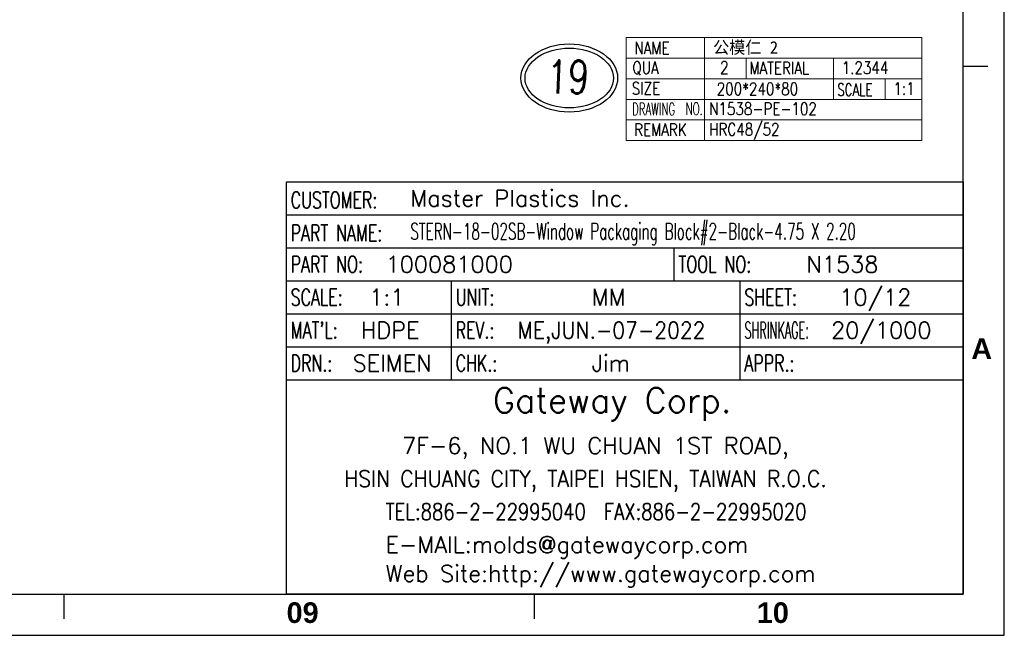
# Model space of a CAD drawing. Extents: x 2651 to 11825, y -3833 to 1075.
# Tile 23 of 256: x 3552 to 3791, y -3833 to -3684. Entities that reach past the tile are written whole.
import ezdxf
from ezdxf.enums import TextEntityAlignment as Align

# ---------------------------------------------------------------- set-up
doc = ezdxf.new("R2010")
doc.units = 0
doc.header["$LTSCALE"] = 10
doc.linetypes.add('PHANTOM', pattern=[2.5, 1.25, -0.25, 0.25, -0.25, 0.25, -0.25])
doc.layers.get('0').update_dxf_attribs({"linetype": 'CONTINUOUS'})
for name, color, linetype in [('BOX', 4, 'CONTINUOUS'), ('DEFAULT_3', 7, 'PHANTOM'), ('DIM', 3, 'CONTINUOUS'), ('DIM1', 3, 'CONTINUOUS')]:
    doc.layers.add(name, color=color, linetype=linetype)
doc.styles.add('china', font='txt')
doc.styles.add('romanc', font='romanc.shx')
doc.styles.add('ROMANS', font='romans.shx')
doc.styles.get("Standard").update_dxf_attribs({"font": 'romans.shx'})

# ---------------------------------------------------------------- blocks, each defined once
blk = doc.blocks.new('dg')
at = {"color": 4}
for p, q in [((1136, 138), (1130, 138)), ((912, 10), (912, 4)), ((1026, 10), (1026, 4))]:
    blk.add_line(p, q, dxfattribs=at)
at = {"color": 3}
blk.add_lwpolyline([(1130, 10), (966, 10), (966, 110), (1130, 110)], close=True, dxfattribs=at)
at = {"layer": 'BOX', "color": 3}
for points in [[(0, 0), (1140, 0), (1140, 820), (0, 820)], [(10, 10), (1130, 10), (1130, 810), (10, 810)]]:
    blk.add_lwpolyline(points, close=True, dxfattribs=at)
at = {"layer": 'DEFAULT_3', "color": 3, "linetype": 'Continuous'}
for p, q in [((966, 102), (1130, 102)), ((966, 94), (1130, 94)), ((1060, 86), (1060, 94)), ((966, 86), (1130, 86)), ((1006, 62), (1006, 86)), ((1076, 62), (1076, 86)), ((966, 78), (1130, 78)), ((966, 70), (1130, 70)), ((966, 62), (1130, 62))]:
    blk.add_line(p, q, dxfattribs=at)
at = {"color": 4, "char_height": 5, "attachment_point": 1}
for s, width, heights, insert in [('{\\fArial|b1|i0|c0|p34;\\C6;A}', 6, [0], (1132, 72)), ('{\\fArial|b1|i0|c0|p34;\\C6;09}', 8, [5.81], (966, 8)), ('{\\fArial|b1|i0|c0|p34;\\C6;10}', 8, [0], (1080, 8))]:
    blk.add_mtext_dynamic_manual_height_columns(s, width=width, gutter_width=12.5, heights=heights, dxfattribs=dict(at, insert=insert))
at = {"layer": 'DEFAULT_3', "color": 6, "linetype": 'Continuous'}
for s, width, p in [('CUSTOMER:', 0.7, (967, 103.58)), ('PART NAME:', 0.7, (967, 95.58)), ('PART NO:', 0.7, (967, 88)), ('TOOL NO:', 0.7, (1061, 88)), ('SCALE:', 0.7, (967, 80)), ('UNIT:', 0.7, (1007, 80)), ('SHEET:', 0.7, (1077, 80)), ("MAT'L:", 0.7, (967, 72)), ('REV.:', 0.7, (1007, 72)), ('SHRINKAGE:', 0.5, (1077, 72)), ('DRN.:', 0.7, (967, 64)), ('CHK.:', 0.7, (1007, 64)), ('APPR.:', 0.7, (1077, 64))]:
    blk.add_text(s, height=4, dxfattribs=dict(at, width=width)).set_placement(p)
at = {"layer": 'DEFAULT_3', "color": 7, "linetype": 'Continuous'}
blk.add_text('Gateway Corp.', height=6, dxfattribs=at).set_placement((1016, 54))
at = {"layer": 'DEFAULT_3', "color": 4, "linetype": 'Continuous'}
blk.add_text('7F-6, NO.1 WU CHUAN 1ST ROAD,', height=4, dxfattribs=at).set_placement((994, 44))
at = {"layer": 'DEFAULT_3', "color": 4, "linetype": 'Continuous', "width": 0.9}
blk.add_text('HSIN CHUANG CITY, TAIPEI HSIEN, TAIWAN R.O.C.', height=4, dxfattribs=at).set_placement((980, 36))
at = {"layer": 'DEFAULT_3', "color": 3, "linetype": 'Continuous', "width": 0.8}
blk.add_text('TEL:886-2-22995040  FAX:886-2-22995020', height=4, dxfattribs=at).set_placement((990, 28))
at = {"layer": 'DEFAULT_3', "color": 3, "linetype": 'Continuous'}
for s, p in [('E-MAIL:molds@gatewaycorp.com', (990, 20)), ('Web Site:http://www.gatewaycorp.com', (990, 13))]:
    blk.add_text(s, height=4, dxfattribs=at).set_placement(p)

msp = doc.modelspace()

# ---------------------------------------------------------------- linework, layer by layer
at = {"lineweight": 0}
for p, q in [((3770.684, -3688.358), (3698.985, -3688.358)), ((3698.985, -3688.358), (3698.985, -3713.358)), ((3717.982, -3688.358), (3717.982, -3713.358)), ((3770.684, -3688.358), (3770.684, -3713.358)), ((3770.684, -3693.358), (3698.985, -3693.358)), ((3728.075, -3693.358), (3728.075, -3698.358)), ((3749.254, -3693.358), (3749.254, -3703.358)), ((3770.684, -3698.358), (3698.985, -3698.358)), ((3761.768, -3698.358), (3761.768, -3703.358)), ((3770.684, -3703.358), (3698.985, -3703.358)), ((3770.684, -3708.358), (3698.985, -3708.358)), ((3770.684, -3713.358), (3698.985, -3713.358))]:
    msp.add_line(p, q, dxfattribs=at)
at = {"layer": 'DIM1'}
for major_axis, ratio in [((11.718, 0), 0.7055426), ((-10.721, 0), 0.6758257)]:
    msp.add_ellipse((3685.214, -3698.193), major_axis=major_axis, ratio=ratio, dxfattribs=at)

# ---------------------------------------------------------------- block references
at = {"layer": 'DIM'}
msp.add_blockref('dg', (2650.684, -3833.358), dxfattribs=at)

# ---------------------------------------------------------------- texts
at = {"color": 6, "style": 'china'}
msp.add_text('公模仁 2', height=3, dxfattribs=at).set_placement((3720.083, -3692.257))
at = {"style": 'ROMANS', "oblique": 2, "width": 0.75}
msp.add_text('19', height=8, dxfattribs=at).set_placement((3679.635, -3701.932))
at = {"color": 6, "linetype": 'Continuous', "lineweight": 0, "style": 'romanc', "width": 0.8}
for s, height, p in [('2', 3.06, (3721.758, -3697.194)), ('1.2344', 3, (3751.254, -3697.204)), ('200*240*80', 3, (3720.961, -3702.33)), ('1:1', 3, (3763.809, -3702.282)), ('N1538-PE-102', 3, (3719.118, -3707.148)), ('HRC48/52', 3, (3719.118, -3712.148))]:
    msp.add_text(s, height=height, dxfattribs=at).set_placement(p)
at = {"color": 7, "lineweight": 0, "ltscale": 2, "style": 'romanc'}
for s, width, p in [('MATERIAL', 0.8, (3728.867, -3697.271)), ('SCALE', 0.7, (3750.182, -3702.528))]:
    msp.add_text(s, height=3, dxfattribs=dict(at, width=width)).set_placement(p)
for tag, text, width, p in [('NAME', '', 0.8, (3705.255, -3690.91)), ('QUA', '1', 0.8, (3703.702, -3695.832)), ('SIZE', '', 0.8, (3703.81, -3700.696)), ('DRAWING', '', 0.6, (3705.663, -3705.723)), ('NO.', '', 0.6, (3715.507, -3705.65)), ('REMARK', '', 0.8, (3707.301, -3710.723))]:
    msp.add_attdef(tag, text=text, height=3, dxfattribs=dict(at, width=width)).set_placement(p, align=Align.MIDDLE)
at = {"layer": 'DEFAULT_3', "color": 7, "linetype": 'Continuous'}
for s, p in [('Master Plastics Inc.', (3646.684, -3729.358)), ('100081000', (3640.684, -3745.358)), ('N1538', (3742.684, -3745.358)), ('1:1', (3636.684, -3753.358)), ('MM', (3690.684, -3753.358)), ('10/12', (3750.684, -3753.358)), ('20/1000', (3748.684, -3761.358)), ('HDPE', (3634.684, -3761.358)), ('SEIMEN', (3632.684, -3769.358)), ('Jim', (3690.684, -3769.358))]:
    msp.add_text(s, height=4, dxfattribs=at).set_placement(p)
for s, width, p in [('STERN-18-02SB-Window Packaging Block#2-Black-4.75 X 2.20', 0.6, (3646.684, -3737.358)), ('ME,JUN.-07-2022', 0.9, (3672.684, -3761.358))]:
    msp.add_text(s, height=4, dxfattribs=dict(at, width=width)).set_placement(p)

doc.saveas('drawing.dxf')
